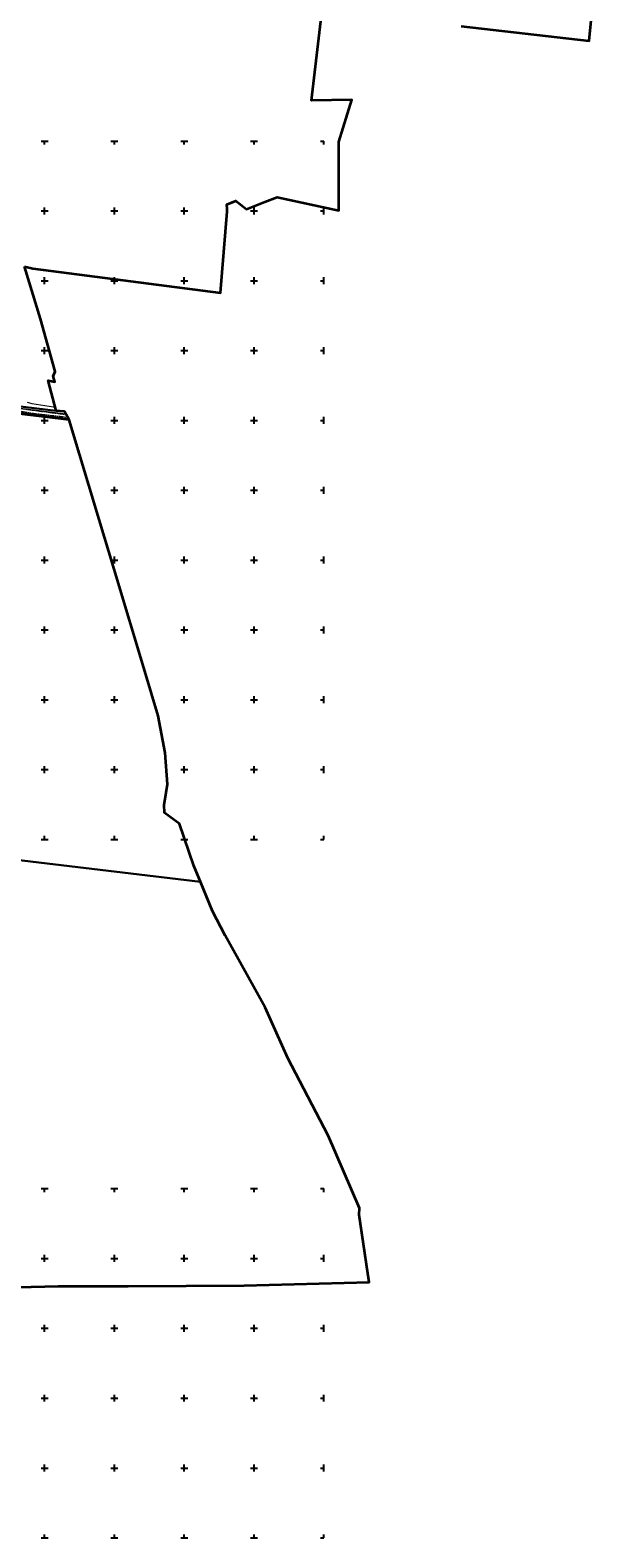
# Model space of a CAD drawing. Header units: metres. Extents: x 5548743 to 5556416, y 5707500 to 5714000.
# Tile 82 of 203: x 5555579 to 5556394, y 5707500 to 5709659. Entities that reach past the tile are written whole.
import ezdxf
from ezdxf.enums import TextEntityAlignment as Align

# ---------------------------------------------------------------- set-up
doc = ezdxf.new("R2010")
doc.units = ezdxf.units.M
doc.header["$MEASUREMENT"] = 0
for name, pattern in [('1.5_0.75', [2.25, 1.5, -0.75]), ('2.25_0.75', [3, 2.25, -0.75]), ('219-1000', [0])]:
    doc.linetypes.add(name, pattern=pattern)
doc.layers.get('0').update_dxf_attribs({"color": 2, "linetype": 'CONTINUOUS', "lineweight": 5})
for name, color, linetype in [('216-obręb ewidencyjny', 7, 'CONTINUOUS'), ('218-kontur użytku gruntowego', 7, 'CONTINUOUS'), ('219-działka ewidencyjna', 7, 'CONTINUOUS'), ('jezdnia', 7, 'CONTINUOUS'), ('przewód telekomunikacyjny podziemny', 7, 'CONTINUOUS'), ('przewód telekomunikacyjny podziemny-Atr1', 7, 'CONTINUOUS'), ('Wstawianie ramki sekcyjnej z opisem', 7, 'CONTINUOUS')]:
    doc.layers.add(name, color=color, linetype=linetype)
doc.styles.get("Standard").update_dxf_attribs({"font": 'Working1250', "width": 0.75})

# ---------------------------------------------------------------- blocks, each defined once
blk = doc.blocks.new('RAMKA1000K')
at = {"color": 0}
for p, q in [((0, 495), (0, 500)), ((0, 500), (5, 500)), ((95, 500), (105, 500)), ((100, 495), (100, 500)), ((195, 500), (205, 500)), ((200, 495), (200, 500)), ((295, 500), (305, 500)), ((300, 495), (300, 500)), ((395, 500), (405, 500)), ((400, 495), (400, 500)), ((495, 500), (505, 500)), ((500, 495), (500, 500)), ((595, 500), (605, 500)), ((600, 495), (600, 500)), ((695, 500), (705, 500)), ((700, 495), (700, 500)), ((795, 500), (800, 500)), ((800, 495), (800, 500)), ((0, 395), (0, 405)), ((0, 400), (5, 400)), ((95, 400), (105, 400)), ((100, 395), (100, 405)), ((195, 400), (205, 400)), ((200, 395), (200, 405)), ((295, 400), (305, 400)), ((300, 395), (300, 405)), ((395, 400), (405, 400)), ((400, 395), (400, 405)), ((495, 400), (505, 400)), ((500, 395), (500, 405)), ((595, 400), (605, 400)), ((600, 395), (600, 405)), ((695, 400), (705, 400)), ((700, 395), (700, 405)), ((795, 400), (800, 400)), ((800, 395), (800, 405)), ((0, 295), (0, 305)), ((100, 295), (100, 305)), ((200, 295), (200, 305)), ((300, 295), (300, 305)), ((400, 295), (400, 305)), ((500, 295), (500, 305)), ((600, 295), (600, 305)), ((700, 295), (700, 305)), ((800, 295), (800, 305)), ((0, 300), (5, 300)), ((95, 300), (105, 300)), ((195, 300), (205, 300)), ((295, 300), (305, 300)), ((395, 300), (405, 300)), ((495, 300), (505, 300)), ((595, 300), (605, 300)), ((695, 300), (705, 300)), ((795, 300), (800, 300)), ((0, 195), (0, 205)), ((0, 200), (5, 200)), ((95, 200), (105, 200)), ((100, 195), (100, 205)), ((195, 200), (205, 200)), ((200, 195), (200, 205)), ((295, 200), (305, 200)), ((300, 195), (300, 205)), ((395, 200), (405, 200)), ((400, 195), (400, 205)), ((495, 200), (505, 200)), ((500, 195), (500, 205)), ((595, 200), (605, 200)), ((600, 195), (600, 205)), ((695, 200), (705, 200)), ((700, 195), (700, 205)), ((795, 200), (800, 200)), ((800, 195), (800, 205)), ((0, 95), (0, 105)), ((0, 100), (5, 100)), ((95, 100), (105, 100)), ((100, 95), (100, 105)), ((195, 100), (205, 100)), ((200, 95), (200, 105)), ((295, 100), (305, 100)), ((300, 95), (300, 105)), ((395, 100), (405, 100)), ((400, 95), (400, 105)), ((495, 100), (505, 100)), ((500, 95), (500, 105)), ((595, 100), (605, 100)), ((600, 95), (600, 105)), ((695, 100), (705, 100)), ((700, 95), (700, 105)), ((795, 100), (800, 100)), ((800, 95), (800, 105)), ((0, 0), (0, 5)), ((0, 0), (5, 0)), ((95, 0), (105, 0)), ((100, 0), (100, 5)), ((195, 0), (205, 0)), ((200, 0), (200, 5)), ((295, 0), (305, 0)), ((300, 0), (300, 5)), ((395, 0), (405, 0)), ((400, 0), (400, 5)), ((495, 0), (505, 0)), ((500, 0), (500, 5)), ((595, 0), (605, 0)), ((600, 0), (600, 5)), ((695, 0), (705, 0)), ((700, 0), (700, 5)), ((795, 0), (800, 0)), ((800, 0), (800, 5))]:
    blk.add_line(p, q, dxfattribs=at)

msp = doc.modelspace()

# ---------------------------------------------------------------- linework, layer by layer
at = {"layer": '216-obręb ewidencyjny', "color": 4, "linetype": 'Continuous', "lineweight": 35, "flags": 128}
for points in [[(5556196.64, 5709664.46), (5556380.06, 5709643.56), (5556393.92, 5709782.75)], [(5555571.34, 5709320.5), (5555582.95, 5709317.38), (5555851.85, 5709282.91), (5555861.6, 5709399.1), (5555861.33, 5709404.49), (5555861.18, 5709407.27), (5555861.15, 5709409.13), (5555873.84, 5709414.51), (5555889.37, 5709402.53), (5555915.39, 5709412.88), (5555932.96, 5709419.86), (5556021.42, 5709400.5), (5556021.57, 5709499.03), (5556040.15, 5709558.84), (5555982.49, 5709557.86), (5555996.54, 5709679.95)], [(5555272.59, 5707851.62), (5555619.4, 5707860.46), (5555719.74, 5707860.48), (5555886.07, 5707861.12), (5556065.12, 5707866.11), (5556063.22, 5707878.46), (5556050.35, 5707962.63), (5556051.01, 5707972.25), (5556005.98, 5708076.34), (5555948.23, 5708187), (5555916.1, 5708259.39), (5555858.51, 5708362.43), (5555840.57, 5708397.45), (5555823.13, 5708439.5), (5555813.78, 5708462.05), (5555793.13, 5708522.52), (5555771.73, 5708537.93), (5555771.34, 5708549.38), (5555774.3, 5708567.14), (5555776.19, 5708579.15), (5555772.68, 5708624.04), (5555762.57, 5708676.96), (5555743.35, 5708740.84), (5555700.94, 5708882.18), (5555699.59, 5708886.91), (5555678.2, 5708957.96), (5555635.05, 5709100.64), (5555628.43, 5709112.87), (5555616.49, 5709113.74), (5555604.89, 5709156.92), (5555614.48, 5709155.44), (5555612.17, 5709163.41), (5555615.31, 5709170.15), (5555594.07, 5709245.43), (5555571.34, 5709320.5)]]:
    msp.add_lwpolyline(points, dxfattribs=at)
at = {"layer": '218-kontur użytku gruntowego', "color": 70, "linetype": '1.5_0.75', "lineweight": 18, "flags": 128}
for points in [[(5555635.05, 5709100.64), (5555210.23, 5709151.98)], [(5555210.23, 5709151.98), (5555635.05, 5709100.64)], [(5555616.49, 5709113.74), (5555458.23, 5709133.02)], [(5555628.43, 5709112.87), (5555616.49, 5709113.74)], [(5555635.05, 5709100.64), (5555628.43, 5709112.87)], [(5555678.2, 5708957.96), (5555635.05, 5709100.64)], [(5555699.59, 5708886.91), (5555678.2, 5708957.96)], [(5555700.94, 5708882.18), (5555699.59, 5708886.91)], [(5555743.35, 5708740.84), (5555700.94, 5708882.18)], [(5555762.57, 5708676.96), (5555743.35, 5708740.84)], [(5555772.68, 5708624.04), (5555762.57, 5708676.96)], [(5555776.19, 5708579.15), (5555772.68, 5708624.04)], [(5555774.3, 5708567.14), (5555776.19, 5708579.15)], [(5555771.34, 5708549.38), (5555774.3, 5708567.14)], [(5555771.73, 5708537.93), (5555771.34, 5708549.38)], [(5555793.13, 5708522.52), (5555771.73, 5708537.93)], [(5555813.78, 5708462.05), (5555793.13, 5708522.52)], [(5555823.13, 5708439.5), (5555347.87, 5708495.95)], [(5555347.87, 5708495.95), (5555823.13, 5708439.5)], [(5555823.13, 5708439.5), (5555813.78, 5708462.05)], [(5555840.57, 5708397.45), (5555823.13, 5708439.5)], [(5555858.51, 5708362.43), (5555840.57, 5708397.45)], [(5555916.1, 5708259.39), (5555858.51, 5708362.43)], [(5555948.23, 5708187), (5555916.1, 5708259.39)], [(5556005.98, 5708076.34), (5555948.23, 5708187)], [(5556051.01, 5707972.25), (5556005.98, 5708076.34)], [(5556050.35, 5707962.63), (5556051.01, 5707972.25)], [(5556063.22, 5707878.46), (5556050.35, 5707962.63)], [(5555272.59, 5707851.62), (5555619.4, 5707860.46)], [(5555619.4, 5707860.46), (5555719.74, 5707860.48)], [(5555719.74, 5707860.48), (5555886.07, 5707861.12)], [(5555886.07, 5707861.12), (5556065.12, 5707866.11)], [(5556065.12, 5707866.11), (5556063.22, 5707878.46)]]:
    msp.add_lwpolyline(points, dxfattribs=at)
at = {"layer": '219-działka ewidencyjna', "color": 94, "linetype": '219-1000', "lineweight": 30, "flags": 128}
for points in [[(5555635.05, 5709100.64), (5555210.23, 5709151.98)], [(5555458.23, 5709133.02), (5555616.49, 5709113.74)], [(5555616.49, 5709113.74), (5555628.43, 5709112.87)], [(5555628.43, 5709112.87), (5555635.05, 5709100.64)], [(5555635.05, 5709100.64), (5555678.2, 5708957.96)], [(5555678.2, 5708957.96), (5555699.59, 5708886.91)], [(5555699.59, 5708886.91), (5555700.94, 5708882.18)], [(5555700.94, 5708882.18), (5555743.35, 5708740.84)], [(5555743.35, 5708740.84), (5555762.57, 5708676.96)], [(5555762.57, 5708676.96), (5555772.68, 5708624.04)], [(5555772.68, 5708624.04), (5555776.19, 5708579.15)], [(5555776.19, 5708579.15), (5555774.3, 5708567.14)], [(5555774.3, 5708567.14), (5555771.34, 5708549.38)], [(5555771.34, 5708549.38), (5555771.73, 5708537.93)], [(5555771.73, 5708537.93), (5555793.13, 5708522.52)], [(5555793.13, 5708522.52), (5555813.78, 5708462.05)], [(5555347.87, 5708495.95), (5555823.13, 5708439.5)], [(5555813.78, 5708462.05), (5555823.13, 5708439.5)], [(5555823.13, 5708439.5), (5555840.57, 5708397.45)], [(5555840.57, 5708397.45), (5555858.51, 5708362.43)], [(5555858.51, 5708362.43), (5555916.1, 5708259.39)], [(5555916.1, 5708259.39), (5555948.23, 5708187)], [(5555948.23, 5708187), (5556005.98, 5708076.34)], [(5556005.98, 5708076.34), (5556051.01, 5707972.25)], [(5556051.01, 5707972.25), (5556050.35, 5707962.63)], [(5556050.35, 5707962.63), (5556063.22, 5707878.46)], [(5555619.4, 5707860.46), (5555272.59, 5707851.62)], [(5555619.4, 5707860.46), (5555719.74, 5707860.48)], [(5555719.74, 5707860.48), (5555886.07, 5707861.12)], [(5556065.12, 5707866.11), (5555886.07, 5707861.12)], [(5556063.22, 5707878.46), (5556065.12, 5707866.11)]]:
    msp.add_lwpolyline(points, dxfattribs=at)
at = {"layer": 'jezdnia', "color": 252, "linetype": '2.25_0.75', "lineweight": 18, "flags": 128}
msp.add_lwpolyline([(5555631.14, 5709107.85), (5555582.87, 5709114.28), (5555487.61, 5709126.44), (5555461.56, 5709129.81), (5555420.05, 5709135.28), (5555367.29, 5709142.27), (5555300.59, 5709150.08), (5555210.88, 5709159.51), (5555200.24, 5709160.42), (5555121.43, 5709171.58), (5555083.25, 5709176.06), (5555082.17, 5709172.29), (5555123.28, 5709166.82), (5555206.05, 5709155.34), (5555210.55, 5709154.86), (5555302.31, 5709146.24), (5555366.74, 5709138.92), (5555418.43, 5709131.09), (5555460.19, 5709126.83), (5555487.35, 5709122.93), (5555567.72, 5709112.96), (5555571.54, 5709112.46), (5555581.99, 5709110.46), (5555632.9, 5709104.61)], close=True, dxfattribs=at)
at = {"layer": 'przewód telekomunikacyjny podziemny', "color": 30, "linetype": 'Continuous', "lineweight": 18, "flags": 128}
for points in [[(5555076.66, 5709177.03), (5555106.33, 5709172.67), (5555142.57, 5709167.75), (5555175.15, 5709163.21), (5555200.16, 5709160.29), (5555229.17, 5709157.08), (5555281.9, 5709151.56), (5555339.6, 5709144.71), (5555376.39, 5709141.43), (5555430.5, 5709134.67), (5555464.2, 5709130.3), (5555511.92, 5709124.09), (5555560.99, 5709117.88), (5555603.5, 5709112.75), (5555630.2, 5709109.6)], [(5555085.77, 5709169.46), (5555133.77, 5709165.17), (5555170.63, 5709160.78), (5555227.83, 5709153.43), (5555274.23, 5709147.53), (5555333.1, 5709140.39), (5555412.64, 5709130.59), (5555475.04, 5709123.03), (5555537.11, 5709115.28), (5555633.98, 5709102.59)], [(5555575.12, 5709126.09), (5555581.88, 5709123.99), (5555612.83, 5709119.62), (5555615.03, 5709119.2)]]:
    msp.add_lwpolyline(points, dxfattribs=at)

# ---------------------------------------------------------------- block references
at = {"layer": 'Wstawianie ramki sekcyjnej z opisem', "color": 8, "linetype": 'Continuous', "lineweight": 5}
for p in [(5555200, 5709000), (5555200, 5709000), (5555200, 5709000), (5555200, 5709000), (5555200, 5708500), (5555200, 5708500), (5555200, 5708500), (5555200, 5708500), (5555200, 5707500), (5555200, 5707500), (5555200, 5707500), (5555200, 5707500)]:
    msp.add_blockref('RAMKA1000K', p, dxfattribs=at)

# ---------------------------------------------------------------- texts
at = {"layer": 'przewód telekomunikacyjny podziemny-Atr1', "color": 30, "width": 0.9}
msp.add_text('tD', height=1.125, rotation=351.809, dxfattribs=at).set_placement((5555591.24, 5709114.23), align=Align.MIDDLE_LEFT)

doc.saveas('drawing.dxf')
